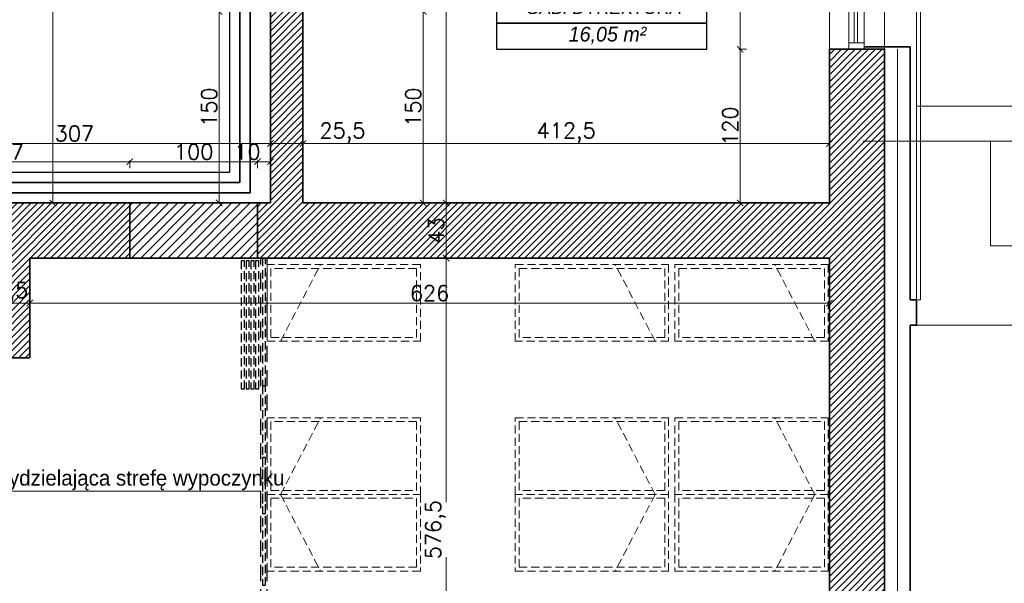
# Model space of a CAD drawing. Header units: millimetres. Extents: x -740 to 33545, y -26688 to 22494.
# Tile 145 of 256: x 11205 to 11976, y 10105 to 10546. Entities that reach past the tile are written whole.
import ezdxf
from ezdxf.lldxf.tags import DXFTag

# ---------------------------------------------------------------- set-up
doc = ezdxf.new("R2010")
doc.units = ezdxf.units.MM
doc.header["$MEASUREMENT"] = 0
doc.linetypes.add('DASHED2', pattern=[9.525, 6.35, -3.175])
doc.layers.get('Defpoints').update_dxf_attribs({"color": 252})
doc.layers.add('_I_EKO_PODKLAD 3', color=252, linetype='Continuous')
doc.layers.add('tabelki opis', color=252, linetype='Continuous')
for name, color, linetype, lineweight in [('_IS_EKO_Cyrkulacja', 6, 'Continuous', 30), ('_IS_EKO_W_Ciepła', 1, 'Continuous', 35), ('_IS_EKO_woda_zimna', 5, 'Continuous', 35), ('A_istniejące ściany', 252, 'Continuous', 35), ('A_izolacja', 252, 'Continuous', 9), ('A_l.przerywana', 252, 'ICAD_ISO03W100', 9), ('A_opisy', 252, 'Continuous', 15), ('A_wyposażenie', 252, 'Continuous', 9), ('A_ściany projektowane', 252, 'Continuous', 35), ('l. przerywana', 252, 'ICAD_ISO03W100', 9), ('l.widokowa', 252, 'Continuous', 15), ('l.wypełnien', 252, 'Continuous', 5), ('linia opisowa', 252, 'Continuous', 9), ('Nowe_820-G Rysunki Obrazki_Nr_pióra__1', 252, 'Continuous', 13), ('Nowe_820-G Rysunki Obrazki_Nr_pióra__23', 252, 'Continuous', 15), ('wymiarowanie', 252, 'Continuous', 9)]:
    doc.layers.add(name, color=color, linetype=linetype, lineweight=lineweight)
doc.styles.add('ARIALL', font='GOTHIC.TTF', dxfattribs={"height": 40})
doc.styles.add('ROMANS', font='romans')
doc.styles.add('styl2', font='simplex.shx')
doc.linetypes.add('BATTING', pattern='A,0.00254,-2.54,[134,ltypeshp.shx,S=2.54,R=0,X=-2.54,Y=0],-5.08,[134,ltypeshp.shx,S=2.54,R=180,X=2.54,Y=0],-2.54', length=10.16254)
tags = doc.linetypes.add('ICAD_ISO03W100', pattern=[30, 12, -18]).pattern_tags.tags
tags[6:7] = [DXFTag(74, 4), DXFTag(75, 0), DXFTag(340, '0'), DXFTag(46, 1.0), DXFTag(50, 0.0), DXFTag(44, 0.0), DXFTag(45, 0.0)]
tags[4:5] = [DXFTag(74, 4), DXFTag(75, 0), DXFTag(340, '0'), DXFTag(46, 1.0), DXFTag(50, 0.0), DXFTag(44, 0.0), DXFTag(45, 0.0)]
doc.dimstyles.new('Skala 1-50', dxfattribs={"dimtxt": 12, "dimasz": 5, "dimexe": 1, "dimexo": 1, "dimgap": 1.5, "dimtad": 1, "dimdec": 1, "dimrnd": 0.5, "dimtxsty": 'styl2', "dimblk": 'ARCHTICK', "dimcen": 5, "dimadec": 0, "dimazin": 0, "dimtfac": 1, "dimtdec": 1, "dimtmove": 1, "dimatfit": 3, "dimldrblk": 'ARCHTICK', "dimfxl": 0, "dimlwd": -1, "dimlwe": -1, "dimarcsym": 0})

# ---------------------------------------------------------------- blocks, each defined once
blk = doc.blocks.new('_ArchTick')
at = {"color": 0, "linetype": 'ByBlock', "const_width": 0.15}
blk.add_lwpolyline([(-0.5, -0.5), (0.5, 0.5)], dxfattribs=at)
blk = doc.blocks.new('*D1176')
at = {"layer": 'Defpoints', "color": 0}
for p in [(11401.42, 10468.65), (11426.82, 10460.12), (11426.82, 10449.07)]:
    blk.add_point(p, dxfattribs=at)
at = {"layer": 'wymiarowanie', "color": 0}
for p, q in [((11401.42, 10454.07), (11401.42, 10448.07)), ((11401.42, 10449.07), (11426.82, 10449.07)), ((11426.82, 10454.07), (11426.82, 10448.07)), ((11426.82, 10449.07), (11474.87, 10449.07))]:
    blk.add_line(p, q, dxfattribs=at)
at = {"layer": 'wymiarowanie', "color": 0, "xscale": 5, "yscale": 5, "zscale": 5, "rotation": 180}
blk.add_blockref('_ArchTick', (11401.42, 10449.07), dxfattribs=at)
at = {"layer": 'wymiarowanie', "color": 0, "xscale": 5, "yscale": 5, "zscale": 5}
blk.add_blockref('_ArchTick', (11426.82, 10449.07), dxfattribs=at)
at = {"layer": 'wymiarowanie', "color": 0, "insert": (11457.8, 10457.42), "char_height": 12, "attachment_point": 5, "style": 'styl2'}
blk.add_mtext('25,5', dxfattribs=at)
blk = doc.blocks.new('*D1177')
at = {"layer": 'Defpoints', "color": 0}
for p in [(11426.82, 10460.12), (11839.15, 10462.64), (11839.15, 10449.07)]:
    blk.add_point(p, dxfattribs=at)
at = {"layer": 'wymiarowanie', "color": 0}
for p, q in [((11426.82, 10454.07), (11426.82, 10448.07)), ((11426.82, 10449.07), (11839.15, 10449.07)), ((11839.15, 10454.07), (11839.15, 10448.07))]:
    blk.add_line(p, q, dxfattribs=at)
at = {"layer": 'wymiarowanie', "color": 0, "xscale": 5, "yscale": 5, "zscale": 5, "rotation": 180}
blk.add_blockref('_ArchTick', (11426.82, 10449.07), dxfattribs=at)
at = {"layer": 'wymiarowanie', "color": 0, "xscale": 5, "yscale": 5, "zscale": 5}
blk.add_blockref('_ArchTick', (11839.15, 10449.07), dxfattribs=at)
at = {"layer": 'wymiarowanie', "color": 0, "insert": (11632.98, 10457.42), "char_height": 12, "attachment_point": 5, "style": 'styl2'}
blk.add_mtext('412,5', dxfattribs=at)
blk = doc.blocks.new('*D1186')
at = {"layer": 'Defpoints', "color": 0}
for p in [(11839.15, 10110.74), (10781.66, 10085.81), (11839.15, 10055.97)]:
    blk.add_point(p, dxfattribs=at)
at = {"layer": 'wymiarowanie', "color": 0}
for p, q in [((10781.66, 10060.97), (10781.66, 10054.97)), ((10781.66, 10055.97), (11839.15, 10055.97)), ((11839.15, 10060.97), (11839.15, 10054.97))]:
    blk.add_line(p, q, dxfattribs=at)
at = {"layer": 'wymiarowanie', "color": 0, "xscale": 5, "yscale": 5, "zscale": 5, "rotation": 180}
blk.add_blockref('_ArchTick', (10781.66, 10055.97), dxfattribs=at)
at = {"layer": 'wymiarowanie', "color": 0, "xscale": 5, "yscale": 5, "zscale": 5}
blk.add_blockref('_ArchTick', (11839.15, 10055.97), dxfattribs=at)
at = {"layer": 'wymiarowanie', "color": 0, "insert": (11310.4, 10064.32), "char_height": 12, "attachment_point": 5, "style": 'styl2'}
blk.add_mtext('1057,5', dxfattribs=at)
blk = doc.blocks.new('*D1210')
at = {"layer": 'Defpoints', "color": 0}
for p in [(11527.57, 10791.99), (11515.94, 10402.52), (11539.01, 10402.52)]:
    blk.add_point(p, dxfattribs=at)
at = {"layer": 'wymiarowanie', "color": 0}
for p, q in [((11534.01, 10791.99), (11540.01, 10791.99)), ((11539.01, 10791.99), (11539.01, 10402.52)), ((11534.01, 10402.52), (11540.01, 10402.52))]:
    blk.add_line(p, q, dxfattribs=at)
at = {"layer": 'wymiarowanie', "color": 0, "xscale": 5, "yscale": 5, "zscale": 5}
for p, rotation in [((11539.01, 10791.99), 90), ((11539.01, 10402.52), 270)]:
    blk.add_blockref('_ArchTick', p, dxfattribs=dict(at, rotation=rotation))
at = {"layer": 'wymiarowanie', "color": 0, "insert": (11530.66, 10597.26), "char_height": 12, "attachment_point": 5, "rotation": 90, "style": 'styl2'}
blk.add_mtext('389,5', dxfattribs=at)
blk = doc.blocks.new('*D1211')
at = {"layer": 'Defpoints', "color": 0}
for p in [(11515.94, 10402.52), (11515.83, 10359.34), (11539.01, 10359.34)]:
    blk.add_point(p, dxfattribs=at)
at = {"layer": 'wymiarowanie', "color": 0}
for p, q in [((11534.01, 10402.52), (11540.01, 10402.52)), ((11539.01, 10402.52), (11539.01, 10359.34)), ((11534.01, 10359.34), (11540.01, 10359.34))]:
    blk.add_line(p, q, dxfattribs=at)
at = {"layer": 'wymiarowanie', "color": 0, "xscale": 5, "yscale": 5, "zscale": 5}
for p, rotation in [((11539.01, 10402.52), 90), ((11539.01, 10359.34), 270)]:
    blk.add_blockref('_ArchTick', p, dxfattribs=dict(at, rotation=rotation))
at = {"layer": 'wymiarowanie', "color": 0, "insert": (11531.21, 10380.93), "char_height": 12, "attachment_point": 5, "rotation": 90, "style": 'styl2'}
blk.add_mtext('43', dxfattribs=at)
blk = doc.blocks.new('*D2126')
at = {"layer": 'Defpoints', "color": 0}
for p in [(11905.83, 10675.69), (11981.91, 10524.75), (12091.4, 10524.75)]:
    blk.add_point(p, dxfattribs=at)
at = {"layer": 'wymiarowanie', "color": 0}
for p, q in [((12086.4, 10675.69), (12092.4, 10675.69)), ((12091.4, 10675.69), (12091.4, 10524.75)), ((12086.4, 10524.75), (12092.4, 10524.75))]:
    blk.add_line(p, q, dxfattribs=at)
at = {"layer": 'wymiarowanie', "color": 0, "xscale": 5, "yscale": 5, "zscale": 5}
for p, rotation in [((12091.4, 10675.69), 90), ((12091.4, 10524.75), 270)]:
    blk.add_blockref('_ArchTick', p, dxfattribs=dict(at, rotation=rotation))
at = {"layer": 'wymiarowanie', "color": 0, "insert": (12083.75, 10600.22), "char_height": 12, "attachment_point": 5, "rotation": 90, "style": 'styl2'}
blk.add_mtext('151', dxfattribs=at)
blk = doc.blocks.new('*D2127')
at = {"layer": 'Defpoints', "color": 0}
for p in [(11907.33, 10306.75), (11961.91, 9739.58), (12091.4, 9739.58)]:
    blk.add_point(p, dxfattribs=at)
at = {"layer": 'wymiarowanie', "color": 0}
for p, q in [((12086.4, 10306.75), (12092.4, 10306.75)), ((12091.4, 10306.75), (12091.4, 9739.58)), ((12086.4, 9739.58), (12092.4, 9739.58))]:
    blk.add_line(p, q, dxfattribs=at)
at = {"layer": 'wymiarowanie', "color": 0, "xscale": 5, "yscale": 5, "zscale": 5}
for p, rotation in [((12091.4, 10306.75), 90), ((12091.4, 9739.58), 270)]:
    blk.add_blockref('_ArchTick', p, dxfattribs=dict(at, rotation=rotation))
at = {"layer": 'wymiarowanie', "color": 0, "insert": (12083.6, 10023.17), "char_height": 12, "attachment_point": 5, "rotation": 90, "style": 'styl2'}
blk.add_mtext('567', dxfattribs=at)
blk = doc.blocks.new('*D2130')
at = {"layer": 'Defpoints', "color": 0}
for p in [(11902.33, 10524.75), (11902.33, 10326.75), (12091.4, 10326.75)]:
    blk.add_point(p, dxfattribs=at)
at = {"layer": 'wymiarowanie', "color": 0}
for p, q in [((12086.4, 10524.75), (12092.4, 10524.75)), ((12091.4, 10524.75), (12091.4, 10326.75)), ((12086.4, 10326.75), (12092.4, 10326.75))]:
    blk.add_line(p, q, dxfattribs=at)
at = {"layer": 'wymiarowanie', "color": 0, "xscale": 5, "yscale": 5, "zscale": 5}
for p, rotation in [((12091.4, 10524.75), 90), ((12091.4, 10326.75), 270)]:
    blk.add_blockref('_ArchTick', p, dxfattribs=dict(at, rotation=rotation))
at = {"layer": 'wymiarowanie', "color": 0, "insert": (12083.6, 10425.75), "char_height": 12, "attachment_point": 5, "rotation": 90, "style": 'styl2'}
blk.add_mtext('198', dxfattribs=at)
blk = doc.blocks.new('*D2131')
at = {"layer": 'Defpoints', "color": 0}
for p in [(11902.33, 10326.75), (11907.33, 10306.75), (12091.4, 10306.75)]:
    blk.add_point(p, dxfattribs=at)
at = {"layer": 'wymiarowanie', "color": 0}
for p, q in [((12086.4, 10326.75), (12092.4, 10326.75)), ((12091.4, 10326.75), (12091.4, 10306.75)), ((12086.4, 10306.75), (12092.4, 10306.75))]:
    blk.add_line(p, q, dxfattribs=at)
at = {"layer": 'wymiarowanie', "color": 0, "xscale": 5, "yscale": 5, "zscale": 5}
for p, rotation in [((12091.4, 10326.75), 90), ((12091.4, 10306.75), 270)]:
    blk.add_blockref('_ArchTick', p, dxfattribs=dict(at, rotation=rotation))
at = {"layer": 'wymiarowanie', "color": 0, "insert": (12083.6, 10292.48), "char_height": 12, "attachment_point": 5, "rotation": 90, "style": 'styl2'}
blk.add_mtext('20', dxfattribs=at)
blk = doc.blocks.new('*D2196')
at = {"layer": 'Defpoints', "color": 0}
for p in [(11219.65, 10791.99), (11218.78, 10402.52), (11231, 10402.52)]:
    blk.add_point(p, dxfattribs=at)
at = {"layer": 'wymiarowanie', "color": 0}
for p, q in [((11226, 10791.99), (11232, 10791.99)), ((11231, 10791.99), (11231, 10686.66)), ((11231, 10402.52), (11231, 10643.36)), ((11226, 10402.52), (11232, 10402.52))]:
    blk.add_line(p, q, dxfattribs=at)
at = {"layer": 'wymiarowanie', "color": 0, "xscale": 5, "yscale": 5, "zscale": 5}
for p, rotation in [((11231, 10791.99), 90), ((11231, 10402.52), 270)]:
    blk.add_blockref('_ArchTick', p, dxfattribs=dict(at, rotation=rotation))
at = {"layer": 'wymiarowanie', "color": 0, "insert": (11222.65, 10665.01), "char_height": 12, "attachment_point": 5, "rotation": 90, "style": 'styl2'}
blk.add_mtext('389,5', dxfattribs=at)
blk = doc.blocks.new('*D2205')
at = {"layer": 'Defpoints', "color": 0}
for p in [(11401.42, 10478.86), (11094.39, 10472.75), (11401.42, 10449.07)]:
    blk.add_point(p, dxfattribs=at)
at = {"layer": 'wymiarowanie', "color": 0}
for p, q in [((11094.39, 10454.07), (11094.39, 10448.07)), ((11094.39, 10449.07), (11401.42, 10449.07)), ((11401.42, 10454.07), (11401.42, 10448.07))]:
    blk.add_line(p, q, dxfattribs=at)
at = {"layer": 'wymiarowanie', "color": 0, "xscale": 5, "yscale": 5, "zscale": 5, "rotation": 180}
blk.add_blockref('_ArchTick', (11094.39, 10449.07), dxfattribs=at)
at = {"layer": 'wymiarowanie', "color": 0, "xscale": 5, "yscale": 5, "zscale": 5}
blk.add_blockref('_ArchTick', (11401.42, 10449.07), dxfattribs=at)
at = {"layer": 'wymiarowanie', "color": 0, "insert": (11247.9, 10456.87), "char_height": 12, "attachment_point": 5, "style": 'styl2'}
blk.add_mtext('307', dxfattribs=at)
blk = doc.blocks.new('*D2209')
at = {"layer": 'Defpoints', "color": 0}
for p in [(11562.62, 10359.34), (11539.01, 9782.76), (11576.75, 9782.76)]:
    blk.add_point(p, dxfattribs=at)
at = {"layer": 'wymiarowanie', "color": 0}
for p, q in [((11544.01, 10359.34), (11538.01, 10359.34)), ((11539.01, 10359.34), (11539.01, 10168.41)), ((11539.01, 9782.76), (11539.01, 10125.2)), ((11544.01, 9782.76), (11538.01, 9782.76))]:
    blk.add_line(p, q, dxfattribs=at)
at = {"layer": 'wymiarowanie', "color": 0, "xscale": 5, "yscale": 5, "zscale": 5}
for p, rotation in [((11539.01, 10359.34), 90), ((11539.01, 9782.76), 270)]:
    blk.add_blockref('_ArchTick', p, dxfattribs=dict(at, rotation=rotation))
at = {"layer": 'wymiarowanie', "color": 0, "insert": (11530.66, 10146.8), "char_height": 12, "attachment_point": 5, "rotation": 90, "style": 'styl2'}
blk.add_mtext('576,5', dxfattribs=at)
blk = doc.blocks.new('*D2620')
at = {"layer": 'Defpoints', "color": 0}
for p in [(11291.35, 10434.77), (11094.39, 10421.64), (11291.35, 10402.52)]:
    blk.add_point(p, dxfattribs=at)
at = {"layer": 'wymiarowanie', "color": 0}
for p, q in [((11094.39, 10429.77), (11094.39, 10435.77)), ((11094.39, 10434.77), (11291.35, 10434.77)), ((11291.35, 10429.77), (11291.35, 10435.77))]:
    blk.add_line(p, q, dxfattribs=at)
at = {"layer": 'wymiarowanie', "color": 0, "xscale": 5, "yscale": 5, "zscale": 5, "rotation": 180}
blk.add_blockref('_ArchTick', (11094.39, 10434.77), dxfattribs=at)
at = {"layer": 'wymiarowanie', "color": 0, "xscale": 5, "yscale": 5, "zscale": 5}
blk.add_blockref('_ArchTick', (11291.35, 10434.77), dxfattribs=at)
at = {"layer": 'wymiarowanie', "color": 0, "insert": (11192.87, 10442.57), "char_height": 12, "attachment_point": 5, "style": 'styl2'}
blk.add_mtext('197', dxfattribs=at)
blk = doc.blocks.new('*D2621')
at = {"layer": 'Defpoints', "color": 0}
for p in [(11391.26, 10434.77), (11291.35, 10402.52), (11391.26, 10402.52)]:
    blk.add_point(p, dxfattribs=at)
at = {"layer": 'wymiarowanie', "color": 0}
for p, q in [((11291.35, 10429.77), (11291.35, 10435.77)), ((11291.35, 10434.77), (11391.26, 10434.77)), ((11391.26, 10429.77), (11391.26, 10435.77))]:
    blk.add_line(p, q, dxfattribs=at)
at = {"layer": 'wymiarowanie', "color": 0, "xscale": 5, "yscale": 5, "zscale": 5, "rotation": 180}
blk.add_blockref('_ArchTick', (11291.35, 10434.77), dxfattribs=at)
at = {"layer": 'wymiarowanie', "color": 0, "xscale": 5, "yscale": 5, "zscale": 5}
blk.add_blockref('_ArchTick', (11391.26, 10434.77), dxfattribs=at)
at = {"layer": 'wymiarowanie', "color": 0, "insert": (11341.31, 10442.57), "char_height": 12, "attachment_point": 5, "style": 'styl2'}
blk.add_mtext('100', dxfattribs=at)
blk = doc.blocks.new('*D2622')
at = {"layer": 'Defpoints', "color": 0}
for p in [(11401.42, 10434.77), (11391.26, 10402.52), (11401.42, 10402.52)]:
    blk.add_point(p, dxfattribs=at)
at = {"layer": 'wymiarowanie', "color": 0}
for p, q in [((11391.26, 10429.77), (11391.26, 10435.77)), ((11391.26, 10434.77), (11401.42, 10434.77)), ((11401.42, 10429.77), (11401.42, 10435.77))]:
    blk.add_line(p, q, dxfattribs=at)
at = {"layer": 'wymiarowanie', "color": 0, "xscale": 5, "yscale": 5, "zscale": 5, "rotation": 180}
blk.add_blockref('_ArchTick', (11391.26, 10434.77), dxfattribs=at)
at = {"layer": 'wymiarowanie', "color": 0, "xscale": 5, "yscale": 5, "zscale": 5}
blk.add_blockref('_ArchTick', (11401.42, 10434.77), dxfattribs=at)
at = {"layer": 'wymiarowanie', "color": 0, "insert": (11383.35, 10442.57), "char_height": 12, "attachment_point": 5, "style": 'styl2'}
blk.add_mtext('10', dxfattribs=at)
blk = doc.blocks.new('*D2641')
at = {"layer": 'Defpoints', "color": 0}
for p in [(11174.51, 10359.34), (11212.91, 10359.34), (11212.91, 10324.14)]:
    blk.add_point(p, dxfattribs=at)
at = {"layer": 'wymiarowanie', "color": 0}
for p, q in [((11174.51, 10329.14), (11174.51, 10323.14)), ((11174.51, 10324.14), (11212.91, 10324.14)), ((11212.91, 10329.14), (11212.91, 10323.14))]:
    blk.add_line(p, q, dxfattribs=at)
at = {"layer": 'wymiarowanie', "color": 0, "xscale": 5, "yscale": 5, "zscale": 5, "rotation": 180}
blk.add_blockref('_ArchTick', (11174.51, 10324.14), dxfattribs=at)
at = {"layer": 'wymiarowanie', "color": 0, "xscale": 5, "yscale": 5, "zscale": 5}
blk.add_blockref('_ArchTick', (11212.91, 10324.14), dxfattribs=at)
at = {"layer": 'wymiarowanie', "color": 0, "insert": (11193.71, 10332.49), "char_height": 12, "attachment_point": 5, "style": 'styl2'}
blk.add_mtext('38,5', dxfattribs=at)
blk = doc.blocks.new('*D2642')
at = {"layer": 'Defpoints', "color": 0}
for p in [(11212.91, 10359.34), (11839.15, 10359.34), (11839.15, 10324.14)]:
    blk.add_point(p, dxfattribs=at)
at = {"layer": 'wymiarowanie', "color": 0}
for p, q in [((11212.91, 10329.14), (11212.91, 10323.14)), ((11212.91, 10324.14), (11839.15, 10324.14)), ((11839.15, 10329.14), (11839.15, 10323.14))]:
    blk.add_line(p, q, dxfattribs=at)
at = {"layer": 'wymiarowanie', "color": 0, "xscale": 5, "yscale": 5, "zscale": 5, "rotation": 180}
blk.add_blockref('_ArchTick', (11212.91, 10324.14), dxfattribs=at)
at = {"layer": 'wymiarowanie', "color": 0, "xscale": 5, "yscale": 5, "zscale": 5}
blk.add_blockref('_ArchTick', (11839.15, 10324.14), dxfattribs=at)
at = {"layer": 'wymiarowanie', "color": 0, "insert": (11526.03, 10331.94), "char_height": 12, "attachment_point": 5, "style": 'styl2'}
blk.add_mtext('626', dxfattribs=at)
blk = doc.blocks.new('*D2797')
at = {"layer": 'Defpoints', "color": 0}
for p in [(11839.15, 10677.69), (11769.27, 10522.75), (11839.15, 10522.75)]:
    blk.add_point(p, dxfattribs=at)
at = {"layer": 'wymiarowanie', "color": 0}
for p, q in [((11774.27, 10677.69), (11768.27, 10677.69)), ((11769.27, 10677.69), (11769.27, 10642.59)), ((11769.27, 10522.75), (11769.27, 10614.96)), ((11774.27, 10522.75), (11768.27, 10522.75))]:
    blk.add_line(p, q, dxfattribs=at)
at = {"layer": 'wymiarowanie', "color": 0, "xscale": 5, "yscale": 5, "zscale": 5}
for p, rotation in [((11769.27, 10677.69), 90), ((11769.27, 10522.75), 270)]:
    blk.add_blockref('_ArchTick', p, dxfattribs=dict(at, rotation=rotation))
at = {"layer": 'wymiarowanie', "color": 0, "insert": (11761.62, 10628.77), "char_height": 12, "attachment_point": 5, "rotation": 90, "style": 'styl2'}
blk.add_mtext('155', dxfattribs=at)
blk = doc.blocks.new('*D2798')
at = {"layer": 'Defpoints', "color": 0}
for p in [(11839.15, 10522.75), (11769.27, 10402.52), (11839.15, 10402.52)]:
    blk.add_point(p, dxfattribs=at)
at = {"layer": 'wymiarowanie', "color": 0}
for p, q in [((11774.27, 10522.75), (11768.27, 10522.75)), ((11769.27, 10522.75), (11769.27, 10402.52)), ((11774.27, 10402.52), (11768.27, 10402.52))]:
    blk.add_line(p, q, dxfattribs=at)
at = {"layer": 'wymiarowanie', "color": 0, "xscale": 5, "yscale": 5, "zscale": 5}
for p, rotation in [((11769.27, 10522.75), 90), ((11769.27, 10402.52), 270)]:
    blk.add_blockref('_ArchTick', p, dxfattribs=dict(at, rotation=rotation))
at = {"layer": 'wymiarowanie', "color": 0, "insert": (11761.47, 10462.64), "char_height": 12, "attachment_point": 5, "rotation": 90, "style": 'styl2'}
blk.add_mtext('120', dxfattribs=at)
blk = doc.blocks.new('*D2802')
at = {"layer": 'Defpoints', "color": 0}
for p in [(11401.42, 10552.38), (11361.18, 10402.52), (11401.42, 10402.52)]:
    blk.add_point(p, dxfattribs=at)
at = {"layer": 'wymiarowanie', "color": 0}
for p, q in [((11366.18, 10552.38), (11360.18, 10552.38)), ((11361.18, 10552.38), (11361.18, 10402.52)), ((11366.18, 10402.52), (11360.18, 10402.52))]:
    blk.add_line(p, q, dxfattribs=at)
at = {"layer": 'wymiarowanie', "color": 0, "xscale": 5, "yscale": 5, "zscale": 5}
for p, rotation in [((11361.18, 10552.38), 90), ((11361.18, 10402.52), 270)]:
    blk.add_blockref('_ArchTick', p, dxfattribs=dict(at, rotation=rotation))
at = {"layer": 'wymiarowanie', "color": 0, "insert": (11353.38, 10477.45), "char_height": 12, "attachment_point": 5, "rotation": 90, "style": 'styl2'}
blk.add_mtext('150', dxfattribs=at)
blk = doc.blocks.new('*D2805')
at = {"layer": 'Defpoints', "color": 0}
for p in [(11480.81, 10552.38), (11480.81, 10402.52), (11521.06, 10402.52)]:
    blk.add_point(p, dxfattribs=at)
at = {"layer": 'wymiarowanie', "color": 0}
for p, q in [((11516.06, 10552.38), (11522.06, 10552.38)), ((11521.06, 10552.38), (11521.06, 10402.52)), ((11516.06, 10402.52), (11522.06, 10402.52))]:
    blk.add_line(p, q, dxfattribs=at)
at = {"layer": 'wymiarowanie', "color": 0, "xscale": 5, "yscale": 5, "zscale": 5}
for p, rotation in [((11521.06, 10552.38), 90), ((11521.06, 10402.52), 270)]:
    blk.add_blockref('_ArchTick', p, dxfattribs=dict(at, rotation=rotation))
at = {"layer": 'wymiarowanie', "color": 0, "insert": (11513.26, 10477.45), "char_height": 12, "attachment_point": 5, "rotation": 90, "style": 'styl2'}
blk.add_mtext('150', dxfattribs=at)

msp = doc.modelspace()

# ---------------------------------------------------------------- hatches: boundary and pattern name
at = {"layer": 'l.wypełnien'}
h = msp.add_hatch(dxfattribs=at)
h.set_pattern_fill('ANSI31', color=256, scale=30, style=0)
h.paths.add_polyline_path([(11391.26, 10402.52), (11391.26, 10359.34), (11839.15, 10359.34), (11839.15, 9782.76), (11774.02, 9782.76), (11774.02, 9765.83), (11774.02, 9754.82), (11774.02, 9739.58), (11839.15, 9739.58), (11882.33, 9739.58), (11882.33, 10522.75), (11866.24, 10522.75), (11854.39, 10522.75), (11839.15, 10522.75), (11839.15, 10402.52), (11426.82, 10402.52), (11426.82, 10552.38), (11401.42, 10552.38), (11401.42, 10402.52)])
h.paths.add_polyline_path([(11391.26, 10834.32), (11391.26, 10791.99), (11401.42, 10791.99), (11401.42, 10654.38), (11426.82, 10654.38), (11426.82, 10791.99), (11839.15, 10791.99), (11839.15, 10677.69), (11854.39, 10677.69), (11866.24, 10677.69), (11882.33, 10677.69), (11882.33, 11331.32), (11882.33, 11374.5), (11799.42, 11374.5), (11799.42, 11331.32), (11839.15, 11331.32), (11839.15, 10994.32), (11839.15, 10834.32), (11699.45, 10834.32), (11685.18, 10834.32), (11640.68, 10834.32), (11401.42, 10834.32)])
h.paths.add_polyline_path([(11477.62, 10806.38), (11477.62, 10819.93), (11497.94, 10819.93), (11497.94, 10806.38)], flags=16)
h.paths.add_polyline_path([(11438.67, 10819.93), (11438.67, 10806.38), (11457.3, 10806.38), (11457.3, 10819.93)], flags=16)
h.paths.add_polyline_path([(11429.29, 9739.58), (11429.29, 9782.76), (11384.13, 9782.76), (11384.13, 9739.58)])
h.paths.add_polyline_path([(11624.02, 9739.58), (11624.02, 9782.76), (11579.29, 9782.76), (11579.29, 9739.58)])
h = msp.add_hatch(dxfattribs=at)
h.set_pattern_fill('ANSI31', color=256, scale=30, style=0)
h.paths.add_polyline_path([(10913.66, 10402.52), (10997.39, 10402.52), (11117.42, 10402.52), (11176.61, 10402.52), (11176.61, 10401.46), (11164.43, 10401.46), (11164.43, 10399.14), (11180.1, 10399.14), (11180.1, 10402.52), (11291.35, 10402.52), (11291.35, 10359.34), (11212.91, 10359.34), (11212.91, 10281.34), (11174.51, 10281.34), (11174.51, 10359.34), (11117.42, 10359.34), (10913.66, 10359.34)])
h.paths.add_polyline_path([(11186.51, 10326.34), (11186.51, 10347.34), (11200.91, 10347.34), (11200.91, 10326.34)], flags=16)
h.paths.add_polyline_path([(11186.51, 10326.34), (11186.51, 10347.34), (11200.91, 10347.34), (11200.91, 10326.34)], flags=0)
h.paths.add_polyline_path([(11186.51, 10293.34), (11186.51, 10314.34), (11200.91, 10314.34), (11200.91, 10293.34)], flags=16)
h.paths.add_polyline_path([(11186.51, 10293.34), (11186.51, 10314.34), (11200.91, 10314.34), (11200.91, 10293.34)], flags=0)
h.paths.add_polyline_path([(11234.13, 9739.58), (11234.13, 9782.76), (11199.91, 9782.76), (11199.91, 9812.76), (11174.51, 9812.76), (11174.51, 9782.76), (11128.02, 9782.76), (11128.02, 9739.58)])
h.paths.add_polyline_path([(10477.77, 9782.76), (10504.8, 9782.76), (10504.8, 9762.76), (10529.35, 9762.99), (10529.35, 9782.76), (10587.7, 9782.76), (10587.7, 9739.58), (10477.77, 9739.58)])
h.paths.add_polyline_path([(10783.28, 9739.58), (10783.28, 9782.76), (10737.7, 9782.76), (10737.7, 9739.58)])
h.paths.add_polyline_path([(10978.02, 9739.58), (10978.02, 9782.76), (10933.28, 9782.76), (10933.28, 9739.58)])
h.paths.add_polyline_path([(10769.66, 10359.34), (10771.66, 10359.34), (10771.66, 10402.52), (10736.26, 10402.52), (10736.26, 10359.34)])
h.paths.add_polyline_path([(10457.77, 9739.58), (10457.77, 9782.76), (10477.77, 9782.76), (10477.77, 9739.58), (10470.93, 9739.58)])
h.paths.add_polyline_path([(10771.66, 10359.34), (10771.66, 10402.52), (10791.66, 10402.52), (10791.66, 10359.34)])
h.paths.add_polyline_path([(10913.66, 10359.34), (10913.66, 10402.52), (10893.66, 10402.52), (10893.66, 10359.34)])
h.paths.add_polyline_path([(10504.8, 9762.76), (10504.8, 9782.76), (10529.35, 9782.76), (10529.35, 9762.99)])
h = msp.add_hatch(dxfattribs=at)
h.set_pattern_fill('ANSI31', color=256, scale=40, style=0)
h.paths.add_polyline_path([(11291.35, 10402.52), (11291.35, 10359.34), (11391.26, 10359.34), (11391.26, 10402.52)])

# ---------------------------------------------------------------- linework, layer by layer
at = {"layer": '_I_EKO_PODKLAD 3', "linetype": 'DASHED2', "ltscale": 2}
for p, q in [((11393.83, 9782.76), (11393.83, 10359.34)), ((11393.83, 9782.76), (11393.83, 10359.34)), ((11398.83, 9782.76), (11398.83, 10359.34)), ((11398.83, 9782.76), (11398.83, 10359.34))]:
    msp.add_line(p, q, dxfattribs=at)
at = {"layer": '_I_EKO_PODKLAD 3', "linetype": 'DASHED2'}
for points in [[(11378.57, 10357.14), (11378.57, 10257.14), (11381.07, 10257.14), (11381.07, 10357.14), (11378.57, 10357.14)], [(11382.32, 10357.14), (11382.32, 10257.14), (11384.82, 10257.14), (11384.82, 10357.14), (11382.32, 10357.14)], [(11386.07, 10357.14), (11386.07, 10257.14), (11388.57, 10257.14), (11388.57, 10357.14), (11386.07, 10357.14)], [(11389.82, 10357.14), (11389.82, 10257.14), (11392.32, 10257.14), (11392.32, 10357.14), (11389.82, 10357.14)], [(11395.08, 10359.34), (11395.08, 10259.34), (11397.58, 10259.34), (11397.58, 10359.34), (11395.08, 10359.34)], [(11395.08, 10359.34), (11395.08, 10259.34), (11397.58, 10259.34), (11397.58, 10359.34), (11395.08, 10359.34)], [(11395.08, 10259.34), (11395.08, 10159.34), (11397.58, 10159.34), (11397.58, 10259.34), (11395.08, 10259.34)], [(11395.08, 10259.34), (11395.08, 10159.34), (11397.58, 10159.34), (11397.58, 10259.34), (11395.08, 10259.34)], [(11395.08, 10203.34), (11395.08, 10103.34), (11397.58, 10103.34), (11397.58, 10203.34), (11395.08, 10203.34)]]:
    msp.add_lwpolyline(points, dxfattribs=at)
at = {"layer": '_IS_EKO_Cyrkulacja'}
for p in [(11369.42, 10858.32), (10230.19, 10426.5)]:
    msp.add_line(p, (11369.42, 10426.5), dxfattribs=at)
at = {"layer": '_IS_EKO_W_Ciepła', "linetype": 'ByBlock'}
for p in [(11377.42, 10850.32), (10556.95, 10418.52)]:
    msp.add_line(p, (11377.42, 10418.52), dxfattribs=at)
at = {"layer": '_IS_EKO_woda_zimna'}
for p, q in [((11385.42, 10842.32), (11385.42, 10410.52)), ((11385.42, 10410.52), (10548.95, 10410.52))]:
    msp.add_line(p, q, dxfattribs=at)
at = {"layer": 'A_istniejące ściany', "ltscale": 1000}
msp.add_line((11233.26, 10402.52), (11291.35, 10402.52), dxfattribs=at)
msp.add_line((11233.26, 10402.52), (11291.35, 10402.52), dxfattribs=at)
at = {"layer": 'A_istniejące ściany'}
msp.add_line((11291.35, 10402.52), (11291.35, 10359.34), dxfattribs=at)
at = {"layer": 'A_istniejące ściany', "ltscale": 15}
for p, q in [((11212.91, 10359.34), (11212.91, 10281.34)), ((11212.91, 10281.34), (11174.51, 10281.34))]:
    msp.add_line(p, q, dxfattribs=at)
at = {"layer": 'A_istniejące ściany'}
for points in [[(11401.42, 10552.38), (11401.42, 10402.52)], [(11426.82, 10402.52), (11426.82, 10552.38)], [(11839.15, 10522.75), (11839.15, 10402.52)], [(11882.33, 10522.75), (11839.15, 10522.75)], [(11839.15, 10522.75), (11854.39, 10522.75)], [(11854.39, 10522.75), (11866.24, 10522.75)], [(11866.24, 10522.75), (11882.33, 10522.75)], [(11882.33, 9739.58), (11882.33, 10522.75)], [(11291.35, 10402.52), (11117.42, 10402.52)], [(11401.42, 10402.52), (11391.26, 10402.52)], [(11391.26, 10402.52), (11391.26, 10359.34)], [(11839.15, 10402.52), (11426.82, 10402.52)], [(11212.91, 10359.34), (11291.35, 10359.34)], [(11391.26, 10359.34), (11839.15, 10359.34)], [(11839.15, 10359.34), (11839.15, 9782.76)], [(11839.15, 9782.76), (11839.15, 10359.34)]]:
    msp.add_lwpolyline(points, dxfattribs=at)
msp.add_lwpolyline([(11291.35, 10402.52), (11291.35, 10402.52), (11291.35, 10402.52), (11291.35, 10402.52)], close=True, dxfattribs=at)
at = {"layer": 'A_izolacja', "lineweight": 35}
msp.add_line((11866.24, 10524.75), (11902.33, 10524.75), dxfattribs=at)
for points in [[(11902.33, 10326.75), (11902.33, 10524.75)], [(11902.33, 10306.75), (11904.33, 10306.75), (11907.33, 10306.75), (11907.33, 10326.75), (11902.33, 10326.75)], [(11792.02, 9719.58), (11902.33, 9719.58), (11902.33, 10306.75)]]:
    msp.add_lwpolyline(points, dxfattribs=at)
at = {"layer": 'A_izolacja', "linetype": 'BATTING', "ltscale": 0.1}
msp.add_lwpolyline([(11772.02, 9729.58), (11892.33, 9729.58), (11892.33, 10522.75)], dxfattribs=at)
at = {"layer": 'A_l.przerywana', "ltscale": 0.3}
for points in [[(11839.15, 10522.75), (11839.15, 10677.69)], [(11882.33, 10677.69), (11882.33, 10522.75)]]:
    msp.add_lwpolyline(points, dxfattribs=at)
at = {"layer": 'A_wyposażenie', "linetype": 'DASHED2'}
for p, q in [((11409.36, 10294.34), (11440.59, 10354.34)), ((11409.36, 10294.34), (11440.59, 10354.34)), ((11702.62, 10294.34), (11671.39, 10354.34)), ((11702.62, 10294.34), (11671.39, 10354.34)), ((11827.62, 10294.34), (11796.39, 10354.34)), ((11827.62, 10294.34), (11796.39, 10354.34)), ((11409.36, 10174.34), (11440.59, 10234.34)), ((11409.36, 10174.34), (11440.59, 10234.34)), ((11702.62, 10174.34), (11671.39, 10234.34)), ((11702.62, 10174.34), (11671.39, 10234.34)), ((11827.62, 10174.34), (11796.39, 10234.34)), ((11827.62, 10174.34), (11796.39, 10234.34)), ((11409.36, 10174.34), (11440.59, 10114.34)), ((11409.36, 10174.34), (11440.59, 10114.34)), ((11702.62, 10174.34), (11671.39, 10114.34)), ((11702.62, 10174.34), (11671.39, 10114.34)), ((11827.62, 10174.34), (11796.39, 10114.34)), ((11827.62, 10174.34), (11796.39, 10114.34))]:
    msp.add_line(p, q, dxfattribs=at)
for points in [[(11398.83, 10354.34), (11398.83, 10294.34), (11518.83, 10294.34), (11518.83, 10354.34)], [(11398.83, 10354.34), (11398.83, 10294.34), (11518.83, 10294.34), (11518.83, 10354.34)], [(11401.83, 10351.34), (11401.83, 10297.34), (11515.83, 10297.34), (11515.83, 10351.34)], [(11401.83, 10351.34), (11401.83, 10297.34), (11515.83, 10297.34), (11515.83, 10351.34)], [(11713.15, 10354.34), (11713.15, 10294.34), (11593.15, 10294.34), (11593.15, 10354.34)], [(11713.15, 10354.34), (11713.15, 10294.34), (11593.15, 10294.34), (11593.15, 10354.34)], [(11710.15, 10351.34), (11710.15, 10297.34), (11596.15, 10297.34), (11596.15, 10351.34)], [(11710.15, 10351.34), (11710.15, 10297.34), (11596.15, 10297.34), (11596.15, 10351.34)], [(11838.15, 10354.34), (11838.15, 10294.34), (11718.15, 10294.34), (11718.15, 10354.34)], [(11838.15, 10354.34), (11838.15, 10294.34), (11718.15, 10294.34), (11718.15, 10354.34)], [(11835.15, 10351.34), (11835.15, 10297.34), (11721.15, 10297.34), (11721.15, 10351.34)], [(11835.15, 10351.34), (11835.15, 10297.34), (11721.15, 10297.34), (11721.15, 10351.34)], [(11398.83, 10234.34), (11398.83, 10174.34), (11518.83, 10174.34), (11518.83, 10234.34)], [(11398.83, 10234.34), (11398.83, 10174.34), (11518.83, 10174.34), (11518.83, 10234.34)], [(11713.15, 10234.34), (11713.15, 10174.34), (11593.15, 10174.34), (11593.15, 10234.34)], [(11713.15, 10234.34), (11713.15, 10174.34), (11593.15, 10174.34), (11593.15, 10234.34)], [(11838.15, 10234.34), (11838.15, 10174.34), (11718.15, 10174.34), (11718.15, 10234.34)], [(11838.15, 10234.34), (11838.15, 10174.34), (11718.15, 10174.34), (11718.15, 10234.34)], [(11401.83, 10231.34), (11401.83, 10177.34), (11515.83, 10177.34), (11515.83, 10231.34)], [(11401.83, 10231.34), (11401.83, 10177.34), (11515.83, 10177.34), (11515.83, 10231.34)], [(11710.15, 10231.34), (11710.15, 10177.34), (11596.15, 10177.34), (11596.15, 10231.34)], [(11710.15, 10231.34), (11710.15, 10177.34), (11596.15, 10177.34), (11596.15, 10231.34)], [(11835.15, 10231.34), (11835.15, 10177.34), (11721.15, 10177.34), (11721.15, 10231.34)], [(11835.15, 10231.34), (11835.15, 10177.34), (11721.15, 10177.34), (11721.15, 10231.34)], [(11398.83, 10114.34), (11398.83, 10174.34), (11518.83, 10174.34), (11518.83, 10114.34)], [(11398.83, 10114.34), (11398.83, 10174.34), (11518.83, 10174.34), (11518.83, 10114.34)], [(11401.83, 10117.34), (11401.83, 10171.34), (11515.83, 10171.34), (11515.83, 10117.34)], [(11401.83, 10117.34), (11401.83, 10171.34), (11515.83, 10171.34), (11515.83, 10117.34)], [(11713.15, 10114.34), (11713.15, 10174.34), (11593.15, 10174.34), (11593.15, 10114.34)], [(11713.15, 10114.34), (11713.15, 10174.34), (11593.15, 10174.34), (11593.15, 10114.34)], [(11710.15, 10117.34), (11710.15, 10171.34), (11596.15, 10171.34), (11596.15, 10117.34)], [(11710.15, 10117.34), (11710.15, 10171.34), (11596.15, 10171.34), (11596.15, 10117.34)], [(11838.15, 10114.34), (11838.15, 10174.34), (11718.15, 10174.34), (11718.15, 10114.34)], [(11838.15, 10114.34), (11838.15, 10174.34), (11718.15, 10174.34), (11718.15, 10114.34)], [(11835.15, 10117.34), (11835.15, 10171.34), (11721.15, 10171.34), (11721.15, 10117.34)], [(11835.15, 10117.34), (11835.15, 10171.34), (11721.15, 10171.34), (11721.15, 10117.34)]]:
    msp.add_lwpolyline(points, close=True, dxfattribs=at)
at = {"layer": 'A_ściany projektowane'}
msp.add_lwpolyline([(11291.35, 10402.52), (11391.26, 10402.52), (11391.26, 10359.34), (11291.35, 10359.34)], close=True, dxfattribs=at)
at = {"layer": 'l. przerywana', "ltscale": 0.3}
msp.add_line((11907.33, 10675.69), (11907.33, 10326.75), dxfattribs=at)
at = {"layer": 'l.widokowa'}
msp.add_lwpolyline([(11907.33, 10675.69), (11910.33, 10675.69), (11910.33, 10326.75), (11907.33, 10326.75)], dxfattribs=at)
at = {"layer": 'linia opisowa'}
for points in [[(12018.8, 10450.78), (11865.61, 10450.78)], [(11965.22, 10368.85), (12047.16, 10368.85), (12047.16, 10450.78), (11965.22, 10450.78), (11965.22, 10368.85)]]:
    msp.add_lwpolyline(points, dxfattribs=at)
at = {"layer": 'Nowe_820-G Rysunki Obrazki_Nr_pióra__1', "linetype": 'Continuous', "lineweight": 13}
for points in [[(11854.39, 10527.83), (11854.39, 10597.26)], [(11866.24, 10597.26), (11866.24, 10527.83)], [(11265.95, 10402.52), (11291.35, 10402.52)], [(11791.73, 10402.52), (11781.57, 10402.52)], [(11791.73, 10402.52), (11801.89, 10402.52)], [(11791.73, 10359.34), (11781.57, 10359.34)], [(11791.73, 10359.34), (11801.89, 10359.34)]]:
    msp.add_lwpolyline(points, dxfattribs=at)
at = {"layer": 'Nowe_820-G Rysunki Obrazki_Nr_pióra__23', "linetype": 'Continuous', "lineweight": 15}
for points in [[(11858.62, 10597.26), (11858.62, 10527.83)], [(11861.16, 10527.83), (11861.16, 10597.26)], [(11854.39, 10527.83), (11854.39, 10522.75)], [(11866.24, 10527.83), (11854.39, 10527.83)], [(11858.62, 10527.83), (11861.16, 10527.83)], [(11866.24, 10522.75), (11866.24, 10527.83)]]:
    msp.add_lwpolyline(points, dxfattribs=at)
at = {"layer": 'tabelki opis'}
for points in [[(11578.48, 10543.15), (11743.21, 10543.15), (11743.21, 10563.43), (11578.48, 10563.43), (11578.48, 10543.15)], [(11578.48, 10522.88), (11743.21, 10522.88), (11743.21, 10543.15), (11578.48, 10543.15), (11578.48, 10522.88)]]:
    msp.add_lwpolyline(points, dxfattribs=at)
at = {"layer": 'wymiarowanie'}
for p, q in [((12489.74, 10478.26), (11907.33, 10478.26)), ((11076.23, 10176.95), (11393.83, 10176.95))]:
    msp.add_line(p, q, dxfattribs=at)
at = {"layer": 'wymiarowanie', "linetype": 'ICAD_ISO03W100', "ltscale": 0.2}
msp.add_line((11904.83, 10306.75), (12086.4, 10306.75), dxfattribs=at)

# ---------------------------------------------------------------- texts
at = {"layer": 'A_opisy', "ltscale": 0.3, "char_height": 10.8, "width": 109.7533, "attachment_point": 1, "rotation": 90, "style": 'ARIALL'}
for insert in [(11489.2, 9639.31), (11294.04, 9636.58), (11683.93, 9636.58)]:
    msp.add_mtext('\\pi43.41246;{\\fArial|b0|i1|c238|p34;153}\\P\\pi43.29366;{\\fArial|b0|i1|c238|p34;175}', dxfattribs=dict(at, insert=insert))
at = {"layer": 'tabelki opis', "attachment_point": 1}
for s, insert, char_height, width in [('\\pi23.00672;{\\fCentury Gothic|b0|i1|c238|p34;GAB. DYREKTORA}', (11578.48, 10560.66), 10.24, 164.736), ('{\\fCentury Gothic|b0|i1|c238|p34;16,05 m²}', (11634.94, 10540.39), 11.52, 68.7387), ('\\pi47.56736;{\\fCentury Gothic|b0|i1|c238|p34;KORYTARZ}', (10802.49, 10471.67), 10.24, 164.736)]:
    msp.add_mtext(s, dxfattribs=dict(at, insert=insert, char_height=char_height, width=width))
at = {"layer": 'wymiarowanie', "linetype": 'Continuous', "insert": (11412.45, 10193.3), "char_height": 12, "width": 327.6277, "attachment_point": 3, "style": 'ROMANS'}
msp.add_mtext('{\\fCentury Gothic|b0|i0|c238|p0;Mobilna ścianka wydzielająca strefę }{\\fCentury Gothic|b0|i0|c238|p0;wypoczynku}\\P{\\fCentury Gothic|b0|i0|c238|p0; }', dxfattribs=at)

# ---------------------------------------------------------------- dimensions: what is measured, and where the dimension line sits
at = {"layer": 'wymiarowanie'}
for base, p1, p2, picture, middle in [((11231, 10402.52), (11219.65, 10791.99), (11218.78, 10402.52), '*D2196', (11231, 10665.01)), ((11769.27, 10522.75), (11839.15, 10677.69), (11839.15, 10522.75), '*D2797', (11769.27, 10628.77)), ((11539.01, 9782.76), (11562.62, 10359.34), (11576.75, 9782.76), '*D2209', (11539.01, 10146.8)), ((12091.4, 10306.75), (11902.33, 10326.75), (11907.33, 10306.75), '*D2131', (12091.4, 10292.48))]:
    dim = msp.add_linear_dim(base=base, p1=p1, p2=p2, angle=90, dimstyle='Skala 1-50', dxfattribs=at)
    dim.commit()
    dim.dimension.update_dxf_attribs({"geometry": picture, "text_midpoint": middle, "dimtype": 160})
for base, p1, p2, picture, middle in [((11539.01, 10402.52), (11527.57, 10791.99), (11515.94, 10402.52), '*D1210', (11530.66, 10597.26)), ((12091.4, 10524.75), (11905.83, 10675.69), (11981.91, 10524.75), '*D2126', (12083.75, 10600.22)), ((11361.18, 10402.52), (11401.42, 10552.38), (11401.42, 10402.52), '*D2802', (11353.38, 10477.45)), ((11521.06, 10402.52), (11480.81, 10552.38), (11480.81, 10402.52), '*D2805', (11513.26, 10477.45)), ((11769.27, 10402.52), (11839.15, 10522.75), (11839.15, 10402.52), '*D2798', (11761.47, 10462.64)), ((12091.4, 10326.75), (11902.33, 10524.75), (11902.33, 10326.75), '*D2130', (12083.6, 10425.75)), ((11539.01, 10359.34), (11515.94, 10402.52), (11515.83, 10359.34), '*D1211', (11531.21, 10380.93)), ((12091.4, 9739.58), (11907.33, 10306.75), (11961.91, 9739.58), '*D2127', (12083.6, 10023.17))]:
    dim = msp.add_linear_dim(base=base, p1=p1, p2=p2, angle=90, dimstyle='Skala 1-50', dxfattribs=at)
    dim.commit()
    dim.dimension.update_dxf_attribs({"geometry": picture, "text_midpoint": middle})
for base, p1, p2, picture, middle in [((11401.42, 10449.07), (11094.39, 10472.75), (11401.42, 10478.86), '*D2205', (11247.9, 10456.87)), ((11839.15, 10449.07), (11426.82, 10460.12), (11839.15, 10462.64), '*D1177', (11632.98, 10457.42)), ((11291.35, 10434.77), (11094.39, 10421.64), (11291.35, 10402.52), '*D2620', (11192.87, 10442.57)), ((11391.26, 10434.77), (11291.35, 10402.52), (11391.26, 10402.52), '*D2621', (11341.31, 10442.57)), ((11212.91, 10324.14), (11174.51, 10359.34), (11212.91, 10359.34), '*D2641', (11193.71, 10332.49)), ((11839.15, 10324.14), (11212.91, 10359.34), (11839.15, 10359.34), '*D2642', (11526.03, 10331.94)), ((11839.15, 10055.97), (10781.66, 10085.81), (11839.15, 10110.74), '*D1186', (11310.4, 10064.32))]:
    dim = msp.add_linear_dim(base=base, p1=p1, p2=p2, dimstyle='Skala 1-50', dxfattribs=at)
    dim.commit()
    dim.dimension.update_dxf_attribs({"geometry": picture, "text_midpoint": middle})
for base, p1, p2, picture, middle in [((11426.82, 10449.07), (11401.42, 10468.65), (11426.82, 10460.12), '*D1176', (11457.8, 10449.07)), ((11401.42, 10434.77), (11391.26, 10402.52), (11401.42, 10402.52), '*D2622', (11383.35, 10434.77))]:
    dim = msp.add_linear_dim(base=base, p1=p1, p2=p2, dimstyle='Skala 1-50', dxfattribs=at)
    dim.commit()
    dim.dimension.update_dxf_attribs({"geometry": picture, "text_midpoint": middle, "dimtype": 160})

doc.saveas('drawing.dxf')
